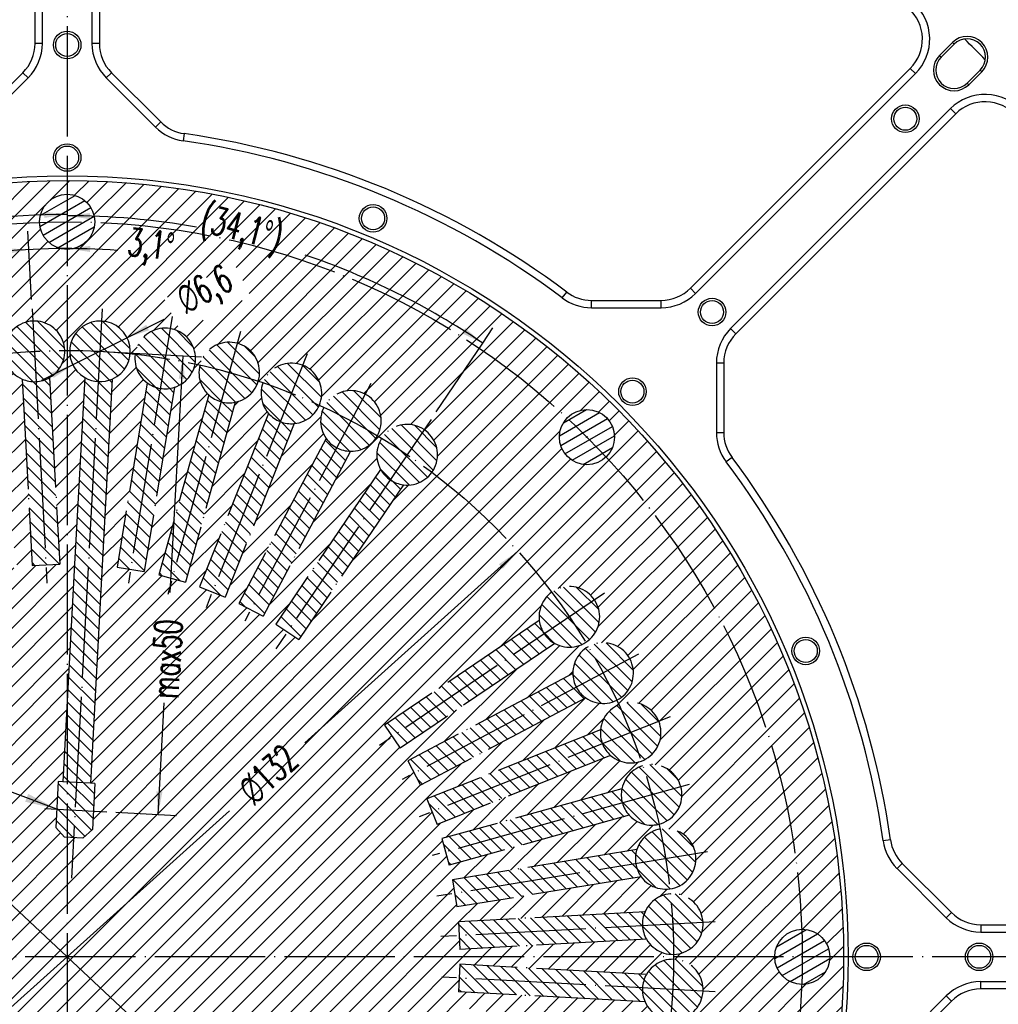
# Model space of a CAD drawing. Header units: inches. Extents: x -343 to 520, y -275 to 283.
# Tile 40 of 42: x 235 to 341, y 102 to 209. Entities that reach past the tile are written whole.
import ezdxf

# ---------------------------------------------------------------- set-up
doc = ezdxf.new("R2010")
doc.units = ezdxf.units.IN
doc.linetypes.add('DOT_CENTER', pattern=[14, 12, -1, 0, -1])
doc.layers.add('1', color=7, linetype='Continuous')
doc.styles.add('CONVERTER_12', font='txt.shx', dxfattribs={"width": 0.63})
doc.dimstyles.new('ME10_DIM_11', dxfattribs={"dimtxt": 3, "dimasz": 2.5, "dimexe": 2, "dimexo": 1, "dimgap": 1, "dimtad": 0, "dimdec": 1, "dimdsep": 46, "dimtxsty": 'CONVERTER_12', "dimsah": 1, "dimcen": 0.09, "dimclrd": 3, "dimclre": 3, "dimclrt": 3, "dimadec": 0, "dimazin": 0, "dimtfac": 1, "dimtdec": 4, "dimtix": 1, "dimtmove": 0, "dimatfit": 3, "dimfxl": 1, "dimtolj": 1, "dimtzin": 0, "dimarcsym": 0})
doc.dimstyles.new('ME10_DIM_12', dxfattribs={"dimtxt": 3, "dimasz": 2.5, "dimexe": 2, "dimexo": 1, "dimgap": 1, "dimtad": 0, "dimdsep": 46, "dimtxsty": 'CONVERTER_12', "dimsah": 1, "dimcen": 0.09, "dimclrd": 3, "dimclre": 3, "dimclrt": 3, "dimadec": 0, "dimazin": 0, "dimtfac": 1, "dimtdec": 4, "dimtix": 1, "dimtmove": 0, "dimatfit": 3, "dimfxl": 1, "dimtolj": 1, "dimtzin": 0, "dimarcsym": 0})
doc.dimstyles.new('ME10_DIM_13', dxfattribs={"dimtxt": 3, "dimasz": 2.5, "dimexe": 2, "dimexo": 1, "dimgap": 1, "dimtad": 0, "dimdsep": 46, "dimtxsty": 'CONVERTER_12', "dimsah": 1, "dimcen": 0.09, "dimclrd": 3, "dimclre": 3, "dimclrt": 3, "dimadec": 0, "dimazin": 0, "dimtfac": 1, "dimtdec": 4, "dimtix": 1, "dimtmove": 0, "dimatfit": 3, "dimfxl": 1, "dimtolj": 1, "dimtzin": 0, "dimarcsym": 0})
doc.dimstyles.new('ME10_DIM_14', dxfattribs={"dimtxt": 3, "dimasz": 2.5, "dimexe": 2, "dimexo": 1, "dimgap": 1, "dimtad": 0, "dimdsep": 46, "dimtxsty": 'CONVERTER_12', "dimsah": 1, "dimcen": 0.09, "dimclrd": 3, "dimclre": 3, "dimclrt": 3, "dimadec": 0, "dimazin": 0, "dimtfac": 1, "dimtdec": 4, "dimtix": 1, "dimtmove": 0, "dimatfit": 3, "dimfxl": 1, "dimtolj": 1, "dimtzin": 0, "dimarcsym": 0})
doc.dimstyles.get("Standard").update_dxf_attribs({"dimtxt": 0.18, "dimasz": 0.18, "dimexe": 0.18, "dimexo": 0.0625, "dimgap": 0.09, "dimtad": 0, "dimtih": 1, "dimtoh": 1, "dimdec": 4, "dimzin": 0, "dimdsep": 46, "dimtxsty": 'Standard', "dimcen": 0.09, "dimadec": 0, "dimazin": 0, "dimtfac": 1, "dimtdec": 4, "dimtofl": 0, "dimtmove": 0, "dimatfit": 3, "dimfxl": 1, "dimtolj": 1, "dimtzin": 0, "dimarcsym": 0})
pattern_1 = [(30, (0, 0), (-0.5, 0.8660254), [])]
pattern_2 = [(135, (0, 0), (-0.7071068, -0.7071068), [])]

# ---------------------------------------------------------------- blocks, each defined once
blk = doc.blocks.new('probe_card_E7018-96550__1', base_point=(109.13, 142.5))
at = {"color": 7, "linetype": 'Continuous'}
blk.add_arc((240, 107), 139.7, 44.3409, 45.6591, dxfattribs=at)
blk = doc.blocks.new('*D163')
at = {"layer": '1', "color": 3, "linetype": 'Continuous'}
blk.add_line((298.39, 52.32), (225.86, 120.24), dxfattribs=at)
blk = doc.blocks.new('*D164')
at = {"layer": '1', "color": 3, "linetype": 'Continuous'}
blk.add_line((237.26, 169.75), (250.55, 176.4), dxfattribs=at)
at = {"layer": '1', "color": 3}
for points in [[(248.61, 175.79), (248.9, 175.2), (246.52, 174.38)], [(238.53, 170.01), (238.24, 170.6), (240.62, 171.43)]]:
    blk.add_solid(points, dxfattribs=at)
at = {"layer": '1', "color": 3, "insert": (251.81, 175.52), "char_height": 3, "attachment_point": 7, "rotation": 26.5866, "line_spacing_factor": 0.60024, "style": 'CONVERTER_12'}
blk.add_mtext('\\C3; {\\Fgdt;n}\\C3;6,6', dxfattribs=at)
blk = doc.blocks.new('probecard_stiffener_1__3', base_point=(87.6, -45.4))
at = {"layer": '1', "linetype": 'Continuous'}
h = blk.add_hatch(dxfattribs=at)
h.set_pattern_fill('_USER', color=1, scale=1.5, angle=45, pattern_type=0)
h.set_pattern_definition([(45, (0, 0), (-1.06066, 1.06066), [])])
edge = h.paths.add_edge_path()
edge.add_arc((240, 107), 84.5, 0, 360)
h.paths.add_polyline_path([(218.581, 120.623), (228.481, 120.623), (228.481, 124.223), (218.581, 124.223)], flags=16)
h.paths.add_polyline_path([(212.72, 172.265), (223.324, 175.744), (221.865, 180.19), (211.261, 176.712)], flags=16)
h.paths.add_polyline_path([(252.329, 175.074), (259.962, 178.893), (258.19, 182.435), (250.557, 178.615)], flags=16)
edge = h.paths.add_edge_path(flags=16)
edge.add_arc((240, 27), 3, 0, 360)
edge = h.paths.add_edge_path(flags=16)
edge.add_arc((183.431, 50.431), 3, 0, 360)
edge = h.paths.add_edge_path(flags=16)
edge.add_arc((160, 107), 3, 0, 360)
edge = h.paths.add_edge_path(flags=16)
edge.add_arc((178.677, 82.597), 3.3, 0, 360)
edge = h.paths.add_edge_path(flags=16)
edge.add_arc((176.4, 89.362), 3.3, 0, 360)
edge = h.paths.add_edge_path(flags=16)
edge.add_arc((320, 107), 3, 0, 360)
edge = h.paths.add_edge_path(flags=16)
edge.add_arc((240, 187), 3, 0, 360)
edge = h.paths.add_edge_path(flags=16)
edge.add_arc((296.569, 163.569), 3, 0, 360)
edge = h.paths.add_edge_path(flags=16)
edge.add_line((203.775, 129.715), (205.457, 132.199))
edge.add_line((205.457, 132.199), (188.623, 143.596))
edge.add_arc((185.348, 144.002), 3.3, 352.93569, 658.86431)
edge.add_line((186.941, 141.112), (203.775, 129.715))
edge = h.paths.add_edge_path(flags=16)
edge.add_line((201.534, 125.669), (202.938, 128.321))
edge.add_line((202.938, 128.321), (184.971, 137.834))
edge.add_arc((181.671, 137.883), 3.3, 359.13569, 665.06431)
edge.add_line((183.567, 135.182), (201.534, 125.669))
edge = h.paths.add_edge_path(flags=16)
edge.add_line((199.743, 121.406), (200.852, 124.193))
edge.add_line((200.852, 124.193), (181.963, 131.71))
edge.add_arc((178.677, 131.403), 3.3, 5.33569, 311.26431)
edge.add_line((180.854, 128.923), (199.743, 121.406))
edge = h.paths.add_edge_path(flags=16)
edge.add_line((198.422, 116.974), (199.224, 119.865))
edge.add_line((199.224, 119.865), (179.634, 125.298))
edge.add_arc((176.4, 124.638), 3.3, 11.53569, 317.46431)
edge.add_line((178.832, 122.407), (198.422, 116.974))
edge = h.paths.add_edge_path(flags=16)
edge.add_line((197.588, 112.425), (198.073, 115.386))
edge.add_line((198.073, 115.386), (178.011, 118.671))
edge.add_arc((174.868, 117.666), 3.3, 17.73569, 323.66431)
edge.add_line((177.526, 115.711), (197.588, 112.425))
edge = h.paths.add_edge_path(flags=16)
edge.add_line((197.25, 107.813), (197.413, 110.809))
edge.add_line((197.413, 110.809), (177.113, 111.908))
edge.add_arc((174.097, 110.569), 3.3, 23.93569, 329.86431)
edge.add_line((176.951, 108.912), (197.25, 107.813))
edge = h.paths.add_edge_path(flags=16)
edge.add_line((197.413, 103.191), (197.25, 106.187))
edge.add_line((197.25, 106.187), (176.951, 105.088))
edge.add_arc((174.097, 103.431), 3.3, 30.13569, 336.06431)
edge.add_line((177.113, 102.092), (197.413, 103.191))
edge = h.paths.add_edge_path(flags=16)
edge.add_line((198.073, 98.614), (197.588, 101.575))
edge.add_line((197.588, 101.575), (177.526, 98.289))
edge.add_arc((174.868, 96.334), 3.3, 36.33569, 342.26431)
edge.add_line((178.011, 95.329), (198.073, 98.614))
edge = h.paths.add_edge_path(flags=16)
edge.add_line((199.224, 94.135), (198.422, 97.026))
edge.add_line((198.422, 97.026), (178.832, 91.593))
edge.add_arc((176.4, 89.362), 3.3, 42.53569, 348.46431)
edge.add_line((179.634, 88.702), (199.224, 94.135))
edge = h.paths.add_edge_path(flags=16)
edge.add_line((200.852, 89.807), (199.743, 92.594))
edge.add_line((199.743, 92.594), (180.854, 85.077))
edge.add_arc((178.677, 82.597), 3.3, 48.73569, 354.66431)
edge.add_line((181.963, 82.29), (200.852, 89.807))
edge = h.paths.add_edge_path(flags=16)
edge.add_line((202.938, 85.679), (201.534, 88.331))
edge.add_line((201.534, 88.331), (183.567, 78.818))
edge.add_arc((181.671, 76.117), 3.3, 54.93569, 360.86431)
edge.add_line((184.971, 76.166), (202.938, 85.679))
edge = h.paths.add_edge_path(flags=16)
edge.add_line((205.457, 81.801), (203.775, 84.285))
edge.add_line((203.775, 84.285), (186.941, 72.888))
edge.add_arc((185.348, 69.998), 3.3, 61.13569, 367.06431)
edge.add_line((188.623, 70.404), (205.457, 81.801))
edge = h.paths.add_edge_path(flags=16)
edge.add_line((217.285, 70.775), (214.801, 72.457))
edge.add_line((214.801, 72.457), (203.404, 55.623))
edge.add_arc((202.998, 52.348), 3.3, 82.93569, 388.86431)
edge.add_line((205.888, 53.941), (217.285, 70.775))
edge = h.paths.add_edge_path(flags=16)
edge.add_line((221.331, 68.534), (218.679, 69.938))
edge.add_line((218.679, 69.938), (209.166, 51.971))
edge.add_arc((209.117, 48.671), 3.3, 89.13569, 395.06431)
edge.add_line((211.818, 50.567), (221.331, 68.534))
edge = h.paths.add_edge_path(flags=16)
edge.add_line((214.801, 141.543), (217.285, 143.225))
edge.add_line((217.285, 143.225), (205.888, 160.059))
edge.add_arc((202.998, 161.652), 3.3, 331.13569, 637.06431)
edge.add_line((203.404, 158.377), (214.801, 141.543))
edge = h.paths.add_edge_path(flags=16)
edge.add_line((218.679, 144.062), (221.331, 145.466))
edge.add_line((221.331, 145.466), (211.818, 163.433))
edge.add_arc((209.117, 165.329), 3.3, 324.93569, 630.86431)
edge.add_line((209.166, 162.029), (218.679, 144.062))
edge = h.paths.add_edge_path(flags=16)
edge.add_line((222.807, 146.148), (225.594, 147.257))
edge.add_line((225.594, 147.257), (218.077, 166.146))
edge.add_arc((215.597, 168.323), 3.3, 318.73569, 624.66431)
edge.add_line((215.29, 165.037), (222.807, 146.148))
edge = h.paths.add_edge_path(flags=16)
edge.add_line((227.135, 147.776), (230.026, 148.578))
edge.add_line((230.026, 148.578), (224.593, 168.168))
edge.add_arc((222.362, 170.6), 3.3, 312.53569, 618.46431)
edge.add_line((221.702, 167.366), (227.135, 147.776))
edge = h.paths.add_edge_path(flags=16)
edge.add_line((231.614, 148.927), (234.575, 149.412))
edge.add_line((234.575, 149.412), (231.289, 169.474))
edge.add_arc((229.334, 172.132), 3.3, 306.33569, 612.26431)
edge.add_line((228.329, 168.989), (231.614, 148.927))
edge = h.paths.add_edge_path(flags=16)
edge.add_line((236.191, 149.587), (235.092, 169.887))
edge.add_arc((236.431, 172.903), 3.3, -59.86431, 246.06431, ccw=False)
edge.add_line((238.088, 170.049), (239.187, 149.75))
edge.add_line((239.187, 149.75), (236.191, 149.587))
edge = h.paths.add_edge_path(flags=16)
edge.add_line((243.025, 125.864), (242.525, 125.891))
edge.add_line((242.525, 125.891), (243.809, 149.587))
edge.add_line((243.809, 149.587), (244.908, 169.887))
edge.add_arc((243.569, 172.903), 3.3, 293.93569, 599.86431)
edge.add_line((241.912, 170.049), (240.813, 149.75))
edge.add_line((240.813, 149.75), (239.53, 126.053))
edge.add_line((239.53, 126.053), (239.03, 126.08))
edge.add_line((239.03, 126.08), (238.76, 121.088))
edge.add_line((238.76, 121.088), (239.704, 120.035))
edge.add_line((239.704, 120.035), (241.702, 119.927))
edge.add_line((241.702, 119.927), (242.754, 120.871))
edge.add_line((242.754, 120.871), (243.025, 125.864))
edge = h.paths.add_edge_path(flags=16)
edge.add_arc((250.666, 172.132), 3.3, 287.73569, 593.66431)
edge.add_line((248.711, 169.474), (245.425, 149.412))
edge.add_line((245.425, 149.412), (248.386, 148.927))
edge.add_line((248.386, 148.927), (251.671, 168.989))
edge = h.paths.add_edge_path(flags=16)
edge.add_arc((257.638, 170.6), 3.3, 281.53569, 587.46431)
edge.add_line((255.407, 168.168), (249.974, 148.578))
edge.add_line((249.974, 148.578), (252.865, 147.776))
edge.add_line((252.865, 147.776), (258.298, 167.366))
edge = h.paths.add_edge_path(flags=16)
edge.add_arc((264.403, 168.323), 3.3, 275.33569, 581.26431)
edge.add_line((261.923, 166.146), (254.406, 147.257))
edge.add_line((254.406, 147.257), (257.193, 146.148))
edge.add_line((257.193, 146.148), (264.71, 165.037))
edge = h.paths.add_edge_path(flags=16)
edge.add_arc((270.883, 165.329), 3.3, 269.13569, 575.06431)
edge.add_line((268.182, 163.433), (258.669, 145.466))
edge.add_line((258.669, 145.466), (261.321, 144.062))
edge.add_line((261.321, 144.062), (270.834, 162.029))
edge = h.paths.add_edge_path(flags=16)
edge.add_arc((277.002, 161.652), 3.3, 262.93569, 568.86431)
edge.add_line((274.112, 160.059), (262.715, 143.225))
edge.add_line((262.715, 143.225), (265.199, 141.543))
edge.add_line((265.199, 141.543), (276.596, 158.377))
edge = h.paths.add_edge_path(flags=16)
edge.add_line((225.594, 66.743), (222.807, 67.852))
edge.add_line((222.807, 67.852), (215.29, 48.963))
edge.add_arc((215.597, 45.677), 3.3, 95.33569, 401.26431)
edge.add_line((218.077, 47.854), (225.594, 66.743))
edge = h.paths.add_edge_path(flags=16)
edge.add_line((224.593, 45.832), (230.026, 65.422))
edge.add_line((230.026, 65.422), (227.135, 66.224))
edge.add_line((227.135, 66.224), (221.702, 46.634))
edge.add_arc((222.362, 43.4), 3.3, 101.53569, 407.46431)
edge = h.paths.add_edge_path(flags=16)
edge.add_line((231.289, 44.526), (234.575, 64.588))
edge.add_line((234.575, 64.588), (231.614, 65.073))
edge.add_line((231.614, 65.073), (228.329, 45.011))
edge.add_arc((229.334, 41.868), 3.3, 107.73569, 413.66431)
edge = h.paths.add_edge_path(flags=16)
edge.add_line((238.088, 43.951), (239.187, 64.25))
edge.add_line((239.187, 64.25), (236.191, 64.413))
edge.add_line((236.191, 64.413), (235.092, 44.113))
edge.add_arc((236.431, 41.097), 3.3, 113.93569, 419.86431)
edge = h.paths.add_edge_path(flags=16)
edge.add_line((244.908, 44.113), (243.809, 64.413))
edge.add_line((243.809, 64.413), (240.813, 64.25))
edge.add_line((240.813, 64.25), (241.912, 43.951))
edge.add_arc((243.569, 41.097), 3.3, 120.13569, 426.06431)
edge = h.paths.add_edge_path(flags=16)
edge.add_line((251.671, 45.011), (248.386, 65.073))
edge.add_line((248.386, 65.073), (245.425, 64.588))
edge.add_line((245.425, 64.588), (248.711, 44.526))
edge.add_arc((250.666, 41.868), 3.3, 126.33569, 432.26431)
edge = h.paths.add_edge_path(flags=16)
edge.add_line((258.298, 46.634), (252.865, 66.224))
edge.add_line((252.865, 66.224), (249.974, 65.422))
edge.add_line((249.974, 65.422), (255.407, 45.832))
edge.add_arc((257.638, 43.4), 3.3, 132.53569, 438.46431)
edge = h.paths.add_edge_path(flags=16)
edge.add_arc((264.403, 45.677), 3.3, 138.73569, 444.66431)
edge.add_line((264.71, 48.963), (257.193, 67.852))
edge.add_line((257.193, 67.852), (254.406, 66.743))
edge.add_line((254.406, 66.743), (261.923, 47.854))
edge = h.paths.add_edge_path(flags=16)
edge.add_arc((270.883, 48.671), 3.3, 144.93569, 450.86431)
edge.add_line((270.834, 51.971), (261.321, 69.938))
edge.add_line((261.321, 69.938), (258.669, 68.534))
edge.add_line((258.669, 68.534), (268.182, 50.567))
edge = h.paths.add_edge_path(flags=16)
edge.add_arc((277.002, 52.348), 3.3, 151.13569, 457.06431)
edge.add_line((276.596, 55.623), (265.199, 72.457))
edge.add_line((265.199, 72.457), (262.715, 70.775))
edge.add_line((262.715, 70.775), (274.112, 53.941))
edge = h.paths.add_edge_path(flags=16)
edge.add_arc((294.652, 69.998), 3.3, 172.93569, 478.86431)
edge.add_line((293.059, 72.888), (276.225, 84.285))
edge.add_line((276.225, 84.285), (274.543, 81.801))
edge.add_line((274.543, 81.801), (291.377, 70.404))
edge = h.paths.add_edge_path(flags=16)
edge.add_arc((298.329, 76.117), 3.3, 179.13569, 485.06431)
edge.add_line((296.433, 78.818), (278.466, 88.331))
edge.add_line((278.466, 88.331), (277.062, 85.679))
edge.add_line((277.062, 85.679), (295.029, 76.166))
edge = h.paths.add_edge_path(flags=16)
edge.add_arc((301.323, 82.597), 3.3, 185.33569, 491.26431)
edge.add_line((299.146, 85.077), (280.257, 92.594))
edge.add_line((280.257, 92.594), (279.148, 89.807))
edge.add_line((279.148, 89.807), (298.037, 82.29))
edge = h.paths.add_edge_path(flags=16)
edge.add_arc((303.6, 89.362), 3.3, 191.53569, 497.46431)
edge.add_line((301.168, 91.593), (281.578, 97.026))
edge.add_line((281.578, 97.026), (280.776, 94.135))
edge.add_line((280.776, 94.135), (300.366, 88.702))
edge = h.paths.add_edge_path(flags=16)
edge.add_arc((305.132, 96.334), 3.3, 197.73569, 503.66431)
edge.add_line((302.474, 98.289), (282.412, 101.575))
edge.add_line((282.412, 101.575), (281.927, 98.614))
edge.add_line((281.927, 98.614), (301.989, 95.329))
edge = h.paths.add_edge_path(flags=16)
edge.add_arc((305.903, 103.431), 3.3, 203.93569, 509.86431)
edge.add_line((303.049, 105.088), (282.75, 106.187))
edge.add_line((282.75, 106.187), (282.587, 103.191))
edge.add_line((282.587, 103.191), (302.887, 102.092))
edge = h.paths.add_edge_path(flags=16)
edge.add_arc((305.903, 110.569), 3.3, 210.13569, 516.06431)
edge.add_line((302.887, 111.908), (282.587, 110.809))
edge.add_line((282.587, 110.809), (282.75, 107.813))
edge.add_line((282.75, 107.813), (303.049, 108.912))
edge = h.paths.add_edge_path(flags=16)
edge.add_arc((305.132, 117.666), 3.3, 216.33569, 522.26431)
edge.add_line((301.989, 118.671), (281.927, 115.386))
edge.add_line((281.927, 115.386), (282.412, 112.425))
edge.add_line((282.412, 112.425), (302.474, 115.711))
edge = h.paths.add_edge_path(flags=16)
edge.add_arc((303.6, 124.638), 3.3, 222.53569, 528.46431)
edge.add_line((300.366, 125.298), (280.776, 119.865))
edge.add_line((280.776, 119.865), (281.578, 116.974))
edge.add_line((281.578, 116.974), (301.168, 122.407))
edge = h.paths.add_edge_path(flags=16)
edge.add_arc((301.323, 131.403), 3.3, 228.73569, 534.66431)
edge.add_line((298.037, 131.71), (279.148, 124.193))
edge.add_line((279.148, 124.193), (280.257, 121.406))
edge.add_line((280.257, 121.406), (299.146, 128.923))
edge = h.paths.add_edge_path(flags=16)
edge.add_arc((298.329, 137.883), 3.3, 234.93569, 540.86431)
edge.add_line((295.029, 137.834), (277.062, 128.321))
edge.add_line((277.062, 128.321), (278.466, 125.669))
edge.add_line((278.466, 125.669), (296.433, 135.182))
edge = h.paths.add_edge_path(flags=16)
edge.add_arc((294.652, 144.002), 3.3, 241.13569, 547.06431)
edge.add_line((291.377, 143.596), (274.543, 132.199))
edge.add_line((274.543, 132.199), (276.225, 129.715))
edge.add_line((276.225, 129.715), (293.059, 141.112))
h = blk.add_hatch(dxfattribs=at)
h.set_pattern_fill('_USER', color=1, angle=30, pattern_type=0)
h.set_pattern_definition(pattern_1)
edge = h.paths.add_edge_path()
edge.add_arc((240, 187), 3, 0, 360)
edge = h.paths.add_edge_path(flags=16)
edge.add_arc((240, 187), 0.05, 0, 360)
h = blk.add_hatch(dxfattribs=at)
h.set_pattern_fill('_USER', color=1, angle=135, pattern_type=0)
h.set_pattern_definition(pattern_2)
edge = h.paths.add_edge_path()
edge.add_arc((236.431, 172.903), 3.3, 246.06431, 300.13569)
edge.add_arc((236.431, 172.903), 3.3, 300.13569, 606.06431)
h = blk.add_hatch(dxfattribs=at)
h.set_pattern_fill('_USER', color=1, angle=135, pattern_type=0)
h.set_pattern_definition(pattern_2)
edge = h.paths.add_edge_path()
edge.add_arc((243.569, 172.903), 3.3, 239.86431, 293.93569)
edge.add_arc((243.569, 172.903), 3.3, 293.93569, 599.86431)
h = blk.add_hatch(dxfattribs=at)
h.set_pattern_fill('_USER', color=1, angle=135, pattern_type=0)
h.set_pattern_definition(pattern_2)
edge = h.paths.add_edge_path()
edge.add_arc((250.666, 172.132), 3.3, 233.66431, 287.73569)
edge.add_arc((250.666, 172.132), 3.3, 287.73569, 593.66431)
h = blk.add_hatch(dxfattribs=at)
h.set_pattern_fill('_USER', color=1, angle=135, pattern_type=0)
h.set_pattern_definition(pattern_2)
edge = h.paths.add_edge_path()
edge.add_arc((257.638, 170.6), 3.3, 227.46431, 281.53569)
edge.add_arc((257.638, 170.6), 3.3, 281.53569, 587.46431)
h = blk.add_hatch(dxfattribs=at)
h.set_pattern_fill('_USER', color=1, angle=135, pattern_type=0)
h.set_pattern_definition(pattern_2)
edge = h.paths.add_edge_path()
edge.add_arc((264.403, 168.323), 3.3, 221.26431, 275.33569)
edge.add_arc((264.403, 168.323), 3.3, 275.33569, 581.26431)
h = blk.add_hatch(dxfattribs=at)
h.set_pattern_fill('_USER', color=1, angle=135, pattern_type=0)
h.set_pattern_definition(pattern_2)
edge = h.paths.add_edge_path()
edge.add_line((238.088, 170.049), (239.187, 149.75))
edge.add_line((239.187, 149.75), (236.191, 149.587))
edge.add_line((236.191, 149.587), (235.092, 169.887))
edge.add_arc((236.431, 172.903), 3.3, 246.06431, 300.13569)
h = blk.add_hatch(dxfattribs=at)
h.set_pattern_fill('_USER', color=1, angle=135, pattern_type=0)
h.set_pattern_definition(pattern_2)
edge = h.paths.add_edge_path()
edge.add_line((244.908, 169.887), (243.809, 149.587))
edge.add_line((243.809, 149.587), (242.525, 125.891))
edge.add_line((242.525, 125.891), (239.53, 126.053))
edge.add_line((239.53, 126.053), (240.813, 149.75))
edge.add_line((240.813, 149.75), (241.912, 170.049))
edge.add_arc((243.569, 172.903), 3.3, 239.86431, 293.93569)
h = blk.add_hatch(dxfattribs=at)
h.set_pattern_fill('_USER', color=1, angle=135, pattern_type=0)
h.set_pattern_definition(pattern_2)
edge = h.paths.add_edge_path()
edge.add_line((251.671, 168.989), (248.386, 148.927))
edge.add_line((248.386, 148.927), (245.425, 149.412))
edge.add_line((245.425, 149.412), (248.711, 169.474))
edge.add_arc((250.666, 172.132), 3.3, 233.66431, 287.73569)
h = blk.add_hatch(dxfattribs=at)
h.set_pattern_fill('_USER', color=1, angle=135, pattern_type=0)
h.set_pattern_definition(pattern_2)
edge = h.paths.add_edge_path()
edge.add_arc((270.883, 165.329), 3.3, 215.06431, 269.13569)
edge.add_arc((270.883, 165.329), 3.3, 269.13569, 575.06431)
h = blk.add_hatch(dxfattribs=at)
h.set_pattern_fill('_USER', color=1, angle=135, pattern_type=0)
h.set_pattern_definition(pattern_2)
edge = h.paths.add_edge_path()
edge.add_line((258.298, 167.366), (252.865, 147.776))
edge.add_line((252.865, 147.776), (249.974, 148.578))
edge.add_line((249.974, 148.578), (255.407, 168.168))
edge.add_arc((257.638, 170.6), 3.3, 227.46431, 281.53569)
h = blk.add_hatch(dxfattribs=at)
h.set_pattern_fill('_USER', color=1, angle=135, pattern_type=0)
h.set_pattern_definition(pattern_2)
edge = h.paths.add_edge_path()
edge.add_arc((264.403, 168.323), 3.3, 221.26431, 275.33569)
edge.add_line((264.71, 165.037), (257.193, 146.148))
edge.add_line((257.193, 146.148), (254.406, 147.257))
edge.add_line((254.406, 147.257), (261.923, 166.146))
h = blk.add_hatch(dxfattribs=at)
h.set_pattern_fill('_USER', color=1, angle=30, pattern_type=0)
h.set_pattern_definition(pattern_1)
edge = h.paths.add_edge_path()
edge.add_arc((296.569, 163.569), 3, 0, 360)
edge = h.paths.add_edge_path(flags=16)
edge.add_arc((296.569, 163.569), 0.05, 0, 360)
h = blk.add_hatch(dxfattribs=at)
h.set_pattern_fill('_USER', color=1, angle=135, pattern_type=0)
h.set_pattern_definition(pattern_2)
edge = h.paths.add_edge_path()
edge.add_arc((277.002, 161.652), 3.3, 208.86431, 262.93569)
edge.add_arc((277.002, 161.652), 3.3, 262.93569, 568.86431)
h = blk.add_hatch(dxfattribs=at)
h.set_pattern_fill('_USER', color=1, angle=135, pattern_type=0)
h.set_pattern_definition(pattern_2)
edge = h.paths.add_edge_path()
edge.add_arc((270.883, 165.329), 3.3, 215.06431, 269.13569)
edge.add_line((270.834, 162.029), (261.321, 144.062))
edge.add_line((261.321, 144.062), (258.669, 145.466))
edge.add_line((258.669, 145.466), (268.182, 163.433))
h = blk.add_hatch(dxfattribs=at)
h.set_pattern_fill('_USER', color=1, angle=135, pattern_type=0)
h.set_pattern_definition(pattern_2)
edge = h.paths.add_edge_path()
edge.add_arc((277.002, 161.652), 3.3, 208.86431, 262.93569)
edge.add_line((276.596, 158.377), (265.199, 141.543))
edge.add_line((265.199, 141.543), (262.715, 143.225))
edge.add_line((262.715, 143.225), (274.112, 160.059))
h = blk.add_hatch(dxfattribs=at)
h.set_pattern_fill('_USER', color=1, angle=135, pattern_type=0)
h.set_pattern_definition(pattern_2)
edge = h.paths.add_edge_path()
edge.add_arc((294.652, 144.002), 3.3, 187.06431, 241.13569)
edge.add_arc((294.652, 144.002), 3.3, 241.13569, 547.06431)
h = blk.add_hatch(dxfattribs=at)
h.set_pattern_fill('_USER', color=1, angle=135, pattern_type=0)
h.set_pattern_definition(pattern_2)
edge = h.paths.add_edge_path()
edge.add_arc((294.652, 144.002), 3.3, 187.06431, 241.13569)
edge.add_line((293.059, 141.112), (276.225, 129.715))
edge.add_line((276.225, 129.715), (274.543, 132.199))
edge.add_line((274.543, 132.199), (291.377, 143.596))
h = blk.add_hatch(dxfattribs=at)
h.set_pattern_fill('_USER', color=1, angle=135, pattern_type=0)
h.set_pattern_definition(pattern_2)
edge = h.paths.add_edge_path()
edge.add_arc((298.329, 137.883), 3.3, 180.86431, 234.93569)
edge.add_arc((298.329, 137.883), 3.3, 234.93569, 540.86431)
h = blk.add_hatch(dxfattribs=at)
h.set_pattern_fill('_USER', color=1, angle=135, pattern_type=0)
h.set_pattern_definition(pattern_2)
edge = h.paths.add_edge_path()
edge.add_arc((298.329, 137.883), 3.3, 180.86431, 234.93569)
edge.add_line((296.433, 135.182), (278.466, 125.669))
edge.add_line((278.466, 125.669), (277.062, 128.321))
edge.add_line((277.062, 128.321), (295.029, 137.834))
h = blk.add_hatch(dxfattribs=at)
h.set_pattern_fill('_USER', color=1, angle=135, pattern_type=0)
h.set_pattern_definition(pattern_2)
edge = h.paths.add_edge_path()
edge.add_arc((301.323, 131.403), 3.3, 174.66431, 228.73569)
edge.add_arc((301.323, 131.403), 3.3, 228.73569, 534.66431)
h = blk.add_hatch(dxfattribs=at)
h.set_pattern_fill('_USER', color=1, angle=135, pattern_type=0)
h.set_pattern_definition(pattern_2)
edge = h.paths.add_edge_path()
edge.add_arc((301.323, 131.403), 3.3, 174.66431, 228.73569)
edge.add_line((299.146, 128.923), (280.257, 121.406))
edge.add_line((280.257, 121.406), (279.148, 124.193))
edge.add_line((279.148, 124.193), (298.037, 131.71))
h = blk.add_hatch(dxfattribs=at)
h.set_pattern_fill('_USER', color=1, angle=135, pattern_type=0)
h.set_pattern_definition(pattern_2)
edge = h.paths.add_edge_path()
edge.add_arc((303.6, 124.638), 3.3, 168.46431, 222.53569)
edge.add_arc((303.6, 124.638), 3.3, 222.53569, 528.46431)
h = blk.add_hatch(dxfattribs=at)
h.set_pattern_fill('_USER', color=1, angle=135, pattern_type=0)
h.set_pattern_definition(pattern_2)
h.paths.add_polyline_path([(239.53, 126.053), (239.03, 126.08), (238.76, 121.088), (239.704, 120.035), (241.702, 119.927), (242.754, 120.871), (243.025, 125.864), (242.525, 125.891)])
h = blk.add_hatch(dxfattribs=at)
h.set_pattern_fill('_USER', color=1, angle=135, pattern_type=0)
h.set_pattern_definition(pattern_2)
edge = h.paths.add_edge_path()
edge.add_arc((303.6, 124.638), 3.3, 168.46431, 222.53569)
edge.add_line((301.168, 122.407), (281.578, 116.974))
edge.add_line((281.578, 116.974), (280.776, 119.865))
edge.add_line((280.776, 119.865), (300.366, 125.298))
h = blk.add_hatch(dxfattribs=at)
h.set_pattern_fill('_USER', color=1, angle=135, pattern_type=0)
h.set_pattern_definition(pattern_2)
edge = h.paths.add_edge_path()
edge.add_arc((305.132, 117.666), 3.3, 162.26431, 216.33569)
edge.add_arc((305.132, 117.666), 3.3, 216.33569, 522.26431)
h = blk.add_hatch(dxfattribs=at)
h.set_pattern_fill('_USER', color=1, angle=135, pattern_type=0)
h.set_pattern_definition(pattern_2)
edge = h.paths.add_edge_path()
edge.add_arc((305.132, 117.666), 3.3, 162.26431, 216.33569)
edge.add_line((302.474, 115.711), (282.412, 112.425))
edge.add_line((282.412, 112.425), (281.927, 115.386))
edge.add_line((281.927, 115.386), (301.989, 118.671))
h = blk.add_hatch(dxfattribs=at)
h.set_pattern_fill('_USER', color=1, angle=135, pattern_type=0)
h.set_pattern_definition(pattern_2)
edge = h.paths.add_edge_path()
edge.add_arc((305.903, 110.569), 3.3, 156.06431, 210.13569)
edge.add_arc((305.903, 110.569), 3.3, 210.13569, 516.06431)
h = blk.add_hatch(dxfattribs=at)
h.set_pattern_fill('_USER', color=1, angle=135, pattern_type=0)
h.set_pattern_definition(pattern_2)
edge = h.paths.add_edge_path()
edge.add_arc((305.903, 110.569), 3.3, 156.06431, 210.13569)
edge.add_line((303.049, 108.912), (282.75, 107.813))
edge.add_line((282.75, 107.813), (282.587, 110.809))
edge.add_line((282.587, 110.809), (302.887, 111.908))
h = blk.add_hatch(dxfattribs=at)
h.set_pattern_fill('_USER', color=1, angle=30, pattern_type=0)
h.set_pattern_definition(pattern_1)
edge = h.paths.add_edge_path()
edge.add_arc((320, 107), 3, 0, 360)
edge = h.paths.add_edge_path(flags=16)
edge.add_arc((320, 107), 0.05, 0, 360)
h = blk.add_hatch(dxfattribs=at)
h.set_pattern_fill('_USER', color=1, angle=135, pattern_type=0)
h.set_pattern_definition(pattern_2)
edge = h.paths.add_edge_path()
edge.add_arc((305.903, 103.431), 3.3, 149.86431, 203.93569)
edge.add_line((302.887, 102.092), (282.587, 103.191))
edge.add_line((282.587, 103.191), (282.75, 106.187))
edge.add_line((282.75, 106.187), (303.049, 105.088))
h = blk.add_hatch(dxfattribs=at)
h.set_pattern_fill('_USER', color=1, angle=135, pattern_type=0)
h.set_pattern_definition(pattern_2)
edge = h.paths.add_edge_path()
edge.add_arc((305.903, 103.431), 3.3, 149.86431, 203.93569)
edge.add_arc((305.903, 103.431), 3.3, 203.93569, 509.86431)
at = {"color": 7, "linetype": 'Continuous'}
for p, q in [((236.5, 206.414), (236.5, 240.26)), ((237.3, 206.414), (237.3, 240.26)), ((242.7, 240.26), (242.7, 206.414)), ((243.5, 240.26), (243.5, 206.414)), ((336.343, 206.525), (334.929, 205.111)), ((335.106, 204.934), (336.52, 206.349)), ((307.821, 179.771), (331.754, 203.704)), ((229.824, 197.874), (235.182, 203.232)), ((230.39, 197.309), (235.748, 202.666)), ((244.252, 202.666), (249.61, 197.309)), ((244.818, 203.232), (250.176, 197.874)), ((308.387, 179.205), (332.32, 203.138)), ((339.349, 203.52), (337.934, 202.106)), ((338.111, 201.929), (339.525, 203.343)), ((336.138, 199.32), (312.205, 175.387)), ((336.704, 198.754), (312.771, 174.821)), ((297.062, 178.453), (304.639, 178.453)), ((297.062, 177.653), (304.639, 177.653)), ((310.653, 171.639), (310.653, 164.062)), ((311.453, 171.639), (311.453, 164.062)), ((330.874, 117.176), (336.232, 111.818)), ((330.309, 116.61), (335.666, 111.252)), ((339.414, 110.5), (373.26, 110.5)), ((339.414, 109.7), (373.26, 109.7)), ((339.414, 104.3), (373.26, 104.3)), ((373.26, 103.5), (339.414, 103.5)), ((335.666, 102.748), (330.309, 97.39)), ((336.232, 102.182), (330.874, 96.824))]:
    blk.add_line(p, q, dxfattribs=at)
at = {"color": 1, "linetype": 'Continuous'}
for p, q in [((237.3, 206.414), (236.5, 206.414)), ((243.5, 206.414), (242.7, 206.414)), ((336.52, 206.349), (336.343, 206.525)), ((334.929, 205.111), (335.106, 204.934)), ((331.754, 203.704), (332.32, 203.138)), ((235.182, 203.232), (235.748, 202.666)), ((244.252, 202.666), (244.818, 203.232)), ((339.349, 203.52), (339.525, 203.343)), ((337.934, 202.106), (338.111, 201.929)), ((336.138, 199.32), (336.704, 198.754)), ((249.61, 197.309), (250.176, 197.874)), ((252.725, 196.601), (252.613, 195.809)), ((293.879, 178.716), (294.359, 179.355)), ((308.387, 179.205), (307.821, 179.771)), ((297.062, 177.653), (297.062, 178.453)), ((304.639, 177.653), (304.639, 178.453)), ((312.771, 174.821), (312.205, 175.387)), ((310.653, 171.639), (311.453, 171.639)), ((310.653, 164.062), (311.453, 164.062)), ((312.355, 161.359), (311.716, 160.879)), ((329.601, 119.725), (328.809, 119.613)), ((330.874, 117.176), (330.309, 116.61)), ((336.232, 111.818), (335.666, 111.252)), ((339.414, 110.5), (339.414, 109.7)), ((339.414, 103.5), (339.414, 104.3)), ((335.666, 102.748), (336.232, 102.182))]:
    blk.add_line(p, q, dxfattribs=at)
at = {"color": 7, "linetype": 'Continuous'}
for centre, radius in [((240, 206.25), 1.5), ((240, 206.25), 1.25), ((331.217, 198.217), 1.5), ((331.217, 198.217), 1.25), ((240, 194), 1.5), ((240, 194), 1.25), ((240, 107), 85), ((240, 107), 84.5), ((240, 187), 3), ((273.293, 187.378), 1.5), ((273.293, 187.378), 1.25), ((310.18, 177.18), 1.5), ((310.18, 177.18), 1.25), ((301.518, 168.518), 1.5), ((301.518, 168.518), 1.25), ((296.569, 163.569), 3), ((320.378, 140.293), 1.5), ((320.378, 140.293), 1.25), ((320, 107), 3), ((327, 107), 1.5), ((327, 107), 1.25), ((339.25, 107), 1.5), ((339.25, 107), 1.25)]:
    blk.add_circle(centre, radius, dxfattribs=at)
at = {"color": 1, "linetype": 'Continuous'}
for centre in [(240, 187), (296.569, 163.569), (320, 107)]:
    blk.add_circle(centre, 0.05, dxfattribs=at)
at = {"color": 7, "linetype": 'Continuous'}
for centre, radius, start, end in [((240, 107), 152.4, 358.44446, 61.05554), ((328.572, 206.886), 4.5, 315, 48.43551), ((328.572, 206.886), 5.3, 315, 48.43551), ((337.934, 204.934), 2.25, 315, 135), ((337.934, 204.934), 2, 315, 135), ((232, 206.414), 4.5, 315, 0), ((232, 206.414), 5.3, 315, 0), ((248, 206.414), 5.3, 180, 225), ((248, 206.414), 4.5, 180, 225), ((336.52, 203.52), 2.25, 135, 315), ((336.52, 203.52), 2, 135, 315), ((339.886, 195.572), 5.3, 41.56449, 135), ((339.886, 195.572), 4.5, 41.56449, 135), ((253.358, 201.056), 5.3, 225, 261.91696), ((253.358, 201.056), 4.5, 225, 261.91696), ((240, 107), 90.5, 53.08304, 81.91696), ((240, 107), 89.7, 53.08304, 81.91696), ((297.062, 182.953), 4.5, 233.08304, 270), ((304.639, 182.953), 4.5, 270, 315), ((304.639, 182.953), 5.3, 270, 315), ((297.062, 182.953), 5.3, 233.08304, 270), ((315.953, 171.639), 5.3, 135, 180), ((315.953, 171.639), 4.5, 135, 180), ((315.953, 164.062), 5.3, 180, 216.91696), ((315.953, 164.062), 4.5, 180, 216.91696), ((240, 107), 89.7, 8.08304, 36.91696), ((240, 107), 90.5, 8.08304, 36.91696), ((334.056, 120.358), 5.3, 188.08304, 225), ((334.056, 120.358), 4.5, 188.08304, 225), ((339.414, 115), 4.5, 225, 270), ((339.414, 115), 5.3, 225, 270), ((339.414, 99), 5.3, 90, 135), ((339.414, 99), 4.5, 90, 135)]:
    blk.add_arc(centre, radius, start, end, dxfattribs=at)
at = {"layer": '1', "color": 1, "linetype": 'DOT_CENTER'}
for p, q in [((240, 264.689), (240, -53.459)), ((236.18, 177.527), (237.797, 147.672)), ((243.82, 177.527), (240.463, 115.552)), ((251.414, 176.702), (246.658, 147.659)), ((258.875, 175.061), (250.939, 146.446)), ((235.728, 172.862), (237.03, 172.939)), ((242.895, 172.937), (244.058, 172.879)), ((266.115, 172.625), (255.118, 144.99)), ((250.09, 172.224), (251.139, 172.057)), ((257.116, 170.742), (258.116, 170.469)), ((235.092, 169.887), (236.191, 149.587)), ((238.088, 170.049), (239.187, 149.75)), ((248.711, 169.474), (245.425, 149.412)), ((273.05, 169.42), (259.349, 143.545)), ((251.671, 168.989), (248.386, 148.927)), ((263.865, 168.534), (264.834, 168.154)), ((255.407, 168.168), (249.974, 148.578)), ((258.298, 167.366), (252.865, 147.776)), ((261.923, 166.146), (254.406, 147.257)), ((279.598, 165.486), (262.702, 140.53)), ((270.381, 165.592), (271.293, 165.114)), ((264.71, 165.037), (257.193, 146.148)), ((268.182, 163.433), (258.669, 145.466)), ((270.834, 162.029), (261.321, 144.062)), ((276.457, 162.017), (277.29, 161.459)), ((274.112, 160.059), (262.715, 143.225)), ((276.596, 158.377), (265.199, 141.543)), ((236.191, 149.587), (239.187, 149.75)), ((245.425, 149.412), (248.386, 148.927)), ((249.974, 148.578), (252.865, 147.776)), ((254.406, 147.257), (257.193, 146.148)), ((298.486, 146.598), (273.982, 130.008)), ((258.669, 145.466), (261.321, 144.062)), ((294.299, 144.518), (295.115, 143.325)), ((262.715, 143.225), (265.199, 141.543)), ((291.377, 143.596), (274.543, 132.199)), ((293.059, 141.112), (276.225, 129.715)), ((302.194, 139.93), (276.439, 126.293)), ((295.029, 137.834), (277.062, 128.321)), ((296.433, 135.182), (278.466, 125.669)), ((305.632, 133.118), (278.309, 122.245)), ((274.543, 132.199), (276.225, 129.715)), ((298.037, 131.71), (279.148, 124.193)), ((299.146, 128.923), (280.257, 121.406)), ((277.062, 128.321), (278.466, 125.669)), ((307.69, 125.772), (279.731, 118.019)), ((300.366, 125.298), (280.776, 119.865)), ((279.148, 124.193), (280.257, 121.406)), ((237.575, 123.155), (244.303, 122.79)), ((301.168, 122.407), (281.578, 116.974)), ((280.776, 119.865), (281.578, 116.974)), ((309.702, 118.414), (280.217, 113.586)), ((301.989, 118.671), (281.927, 115.386)), ((305.03, 118.274), (305.235, 117.059)), ((281.927, 115.386), (282.412, 112.425)), ((302.474, 115.711), (282.412, 112.425)), ((302.887, 111.908), (282.587, 110.809)), ((310.527, 110.82), (280.672, 109.203)), ((282.587, 110.809), (282.75, 107.813)), ((305.862, 111.272), (305.939, 109.97)), ((303.049, 108.912), (282.75, 107.813)), ((402.543, 107), (78.518, 107)), ((282.75, 106.187), (282.587, 103.191)), ((303.049, 105.088), (282.75, 106.187)), ((310.527, 103.18), (280.775, 104.792)), ((305.937, 104.105), (305.879, 102.942)), ((302.887, 102.092), (282.587, 103.191))]:
    blk.add_line(p, q, dxfattribs=at)
at = {"layer": '1', "color": 7, "linetype": 'Continuous'}
for p, q in [((241.912, 170.049), (240.813, 149.75)), ((244.908, 169.887), (243.809, 149.587)), ((240.813, 149.75), (239.53, 126.053)), ((243.809, 149.587), (242.525, 125.891)), ((239.03, 126.08), (238.76, 121.088)), ((239.53, 126.053), (239.03, 126.08)), ((242.525, 125.891), (239.53, 126.053)), ((243.025, 125.864), (242.525, 125.891)), ((243.025, 125.864), (242.754, 120.871)), ((239.704, 120.035), (238.76, 121.088)), ((241.702, 119.927), (239.704, 120.035)), ((242.754, 120.871), (241.702, 119.927))]:
    blk.add_line(p, q, dxfattribs=at)
at = {"layer": '1', "color": 1, "linetype": 'DOT_CENTER'}
blk.add_circle((240, 107), 80, dxfattribs=at)
for centre, start, end in [((236.431, 172.903), 300.13569, 246.06431), ((250.666, 172.132), 287.73569, 233.66431), ((257.638, 170.6), 281.53569, 227.46431), ((264.403, 168.323), 275.33569, 221.26431), ((236.431, 172.903), 246.06431, 300.13569), ((250.666, 172.132), 233.66431, 287.73569), ((270.883, 165.329), 269.13569, 215.06431), ((257.638, 170.6), 227.46431, 281.53569), ((264.403, 168.323), 221.26431, 275.33569), ((277.002, 161.652), 262.93569, 208.86431), ((270.883, 165.329), 215.06431, 269.13569), ((277.002, 161.652), 208.86431, 262.93569), ((294.652, 144.002), 241.13569, 187.06431), ((294.652, 144.002), 187.06431, 241.13569), ((298.329, 137.883), 234.93569, 180.86431), ((298.329, 137.883), 180.86431, 234.93569), ((301.323, 131.403), 228.73569, 174.66431), ((301.323, 131.403), 174.66431, 228.73569), ((303.6, 124.638), 222.53569, 168.46431), ((303.6, 124.638), 168.46431, 222.53569), ((305.132, 117.666), 216.33569, 162.26431), ((305.132, 117.666), 162.26431, 216.33569), ((305.903, 110.569), 210.13569, 156.06431), ((305.903, 110.569), 156.06431, 210.13569), ((305.903, 103.431), 203.93569, 149.86431), ((305.903, 103.431), 149.86431, 203.93569)]:
    blk.add_arc(centre, 3.3, start, end, dxfattribs=at)
at = {"layer": '1', "color": 7, "linetype": 'Continuous'}
for start, end in [(293.93569, 239.86431), (239.86431, 293.93569)]:
    blk.add_arc((243.569, 172.903), 3.3, start, end, dxfattribs=at)
at = {"layer": '1'}
for name in ['*D164', '*D163']:
    blk.add_blockref(name, (0, 0), dxfattribs=at)
blk = doc.blocks.new('*D166')
at = {"layer": '1', "color": 3, "linetype": 'Continuous'}
for p, q in [((244.57, 172.85), (254.61, 172.31)), ((251.21, 146.65), (252.61, 172.41)), ((249.9, 122.49), (250.56, 134.66)), ((245.3, 122.74), (251.9, 122.38))]:
    blk.add_line(p, q, dxfattribs=at)
at = {"layer": '1', "color": 3}
for points in [[(252.8, 169.9), (252.14, 169.94), (252.61, 172.41)], [(249.71, 125), (250.37, 124.97), (249.9, 122.49)]]:
    blk.add_solid(points, dxfattribs=at)
at = {"layer": '1', "color": 3, "insert": (252.09, 135.06), "char_height": 3, "attachment_point": 7, "rotation": 86.9, "line_spacing_factor": 0.60024, "style": 'CONVERTER_12'}
blk.add_mtext('\\C3;max\\C3;50', dxfattribs=at)
blk = doc.blocks.new('*D167')
at = {"layer": '1', "color": 3, "linetype": 'Continuous'}
for p, q in [((289.06, 151.15), (265.87, 130.29)), ((190.94, 62.85), (257.65, 122.89))]:
    blk.add_line(p, q, dxfattribs=at)
at = {"layer": '1', "color": 3}
for points in [[(287.42, 149.24), (286.98, 149.73), (289.06, 151.15)], [(192.58, 64.76), (193.02, 64.27), (190.94, 62.85)]]:
    blk.add_solid(points, dxfattribs=at)
at = {"layer": '1', "color": 3, "insert": (259.2, 122.26), "char_height": 3, "attachment_point": 7, "rotation": 41.9888, "line_spacing_factor": 0.60024, "style": 'CONVERTER_12'}
blk.add_mtext('\\C3; {\\Fgdt;n}\\C3;132', dxfattribs=at)
blk = doc.blocks.new('*D168')
at = {"layer": '1', "color": 3, "linetype": 'Continuous'}
for p, q in [((285.22, 173.79), (286.34, 175.45)), ((280.16, 166.31), (285.22, 173.79))]:
    blk.add_line(p, q, dxfattribs=at)
for start, end in [(79.96, 90), (55.9, 71.2569)]:
    blk.add_arc((240, 107), 80.66, start, end, dxfattribs=at)
at = {"layer": '1', "color": 3}
for points in [[(242.5, 187.95), (242.49, 187.29), (240, 187.66)], [(282.95, 174.88), (283.31, 175.44), (285.22, 173.79)]]:
    blk.add_solid(points, dxfattribs=at)
at = {"layer": '1', "color": 3, "insert": (254.09, 185.1), "char_height": 3, "attachment_point": 7, "rotation": 345.6084, "line_spacing_factor": 0.60024, "style": 'CONVERTER_12'}
blk.add_mtext('\\C3;(\\C3;34,1{\\Fgdt;~}\\C3;)', dxfattribs=at)
blk = doc.blocks.new('*D169')
at = {"layer": '1', "color": 3, "linetype": 'Continuous'}
for p, q in [((194.7, 173.91), (193.58, 175.57)), ((199.84, 166.31), (194.7, 173.91))]:
    blk.add_line(p, q, dxfattribs=at)
for start, end in [(90, 103.5902), (112.2778, 124.1)]:
    blk.add_arc((240, 107), 80.8, start, end, dxfattribs=at)
at = {"layer": '1', "color": 3}
for points in [[(237.51, 187.43), (237.5, 188.09), (240, 187.8)], [(196.61, 175.55), (196.97, 175), (194.7, 173.91)]]:
    blk.add_solid(points, dxfattribs=at)
at = {"layer": '1', "color": 3, "insert": (210.1, 180.66), "char_height": 3, "attachment_point": 7, "rotation": 17.934, "line_spacing_factor": 0.60024, "style": 'CONVERTER_12'}
blk.add_mtext('\\C3;(\\C3;34,1{\\Fgdt;~}\\C3;)', dxfattribs=at)
blk = doc.blocks.new('*D170')
at = {"layer": '1', "color": 3, "linetype": 'Continuous'}
for p, q in [((235.83, 183.98), (235.72, 185.98)), ((236.13, 178.53), (235.83, 183.98))]:
    blk.add_line(p, q, dxfattribs=at)
blk.add_arc((240, 107), 77.09, 85.8858, 95.8871, dxfattribs=at)
at = {"layer": '1', "color": 3}
for points in [[(242.51, 184.38), (242.49, 183.72), (240, 184.09)], [(233.36, 183.48), (233.31, 184.13), (235.83, 183.98)]]:
    blk.add_solid(points, dxfattribs=at)
at = {"layer": '1', "color": 3, "insert": (246.37, 182.47), "char_height": 3, "attachment_point": 7, "rotation": 353.3865, "line_spacing_factor": 0.60024, "style": 'CONVERTER_12'}
blk.add_mtext('3,1{\\Fgdt;~}', dxfattribs=at)
blk = doc.blocks.new('probe_card_stiffener_E7018-24155__4', base_point=(87.6, -45.4))
at = {"layer": '1', "color": 1, "linetype": 'DOT_CENTER'}
blk.add_circle((240, 107), 66, dxfattribs=at)
blk.add_blockref('probecard_stiffener_1__3', (87.6, -45.4))
at = {"layer": '1'}
blk.add_blockref('*D167', (0, 0), dxfattribs=at)
dim = blk.add_linear_dim(base=(249.9, 122.49), p1=(243.57, 172.9), p2=(244.3, 122.79), angle=86.9, dimstyle='ME10_DIM_11', override={"dimpost": 'max<>'}, dxfattribs=at)
dim.commit()
dim.dimension.update_dxf_attribs({"geometry": '*D166', "text_midpoint": (250.89, 140.66), "text_rotation": 86.9})
blk = doc.blocks.new('probe_card_stiffner_assy_E7018-64155__5', base_point=(87.6, -45.4))
blk.add_blockref('probe_card_stiffener_E7018-24155__4', (87.6, -45.4))
blk = doc.blocks.new('probe_card_assy__6', base_point=(87.6, -45.4))
for name, p in [('probe_card_stiffner_assy_E7018-64155__5', (87.6, -45.4)), ('probe_card_E7018-96550__1', (109.13, 142.5))]:
    blk.add_blockref(name, p)
blk = doc.blocks.new('front2', base_point=(240, 107))
at = {"layer": '1', "color": 3}
blk.add_solid([(235.429, 123.879), (235.751, 124.742), (238.868, 123.085)], dxfattribs=at)
blk.add_blockref('probe_card_assy__6', (87.6, -45.4))
at = {"layer": '1'}
for base, p1, p2, dimstyle, picture, middle in [((263.65, 184.114), (279.598, 165.486), (240, 187.659), 'ME10_DIM_12', '*D168', (260.007, 184.971)), ((216.308, 184.251), (240, 187.802), (200.402, 165.486), 'ME10_DIM_13', '*D169', (215.169, 183.722))]:
    dim = blk.add_angular_dim_3p(base=base, center=(240, 107), p1=p1, p2=p2, dimstyle=dimstyle, override={"dimpost": '(<>)'}, dxfattribs=at)
    dim.commit()
    dim.dimension.update_dxf_attribs({"geometry": picture, "text_midpoint": middle})
dim = blk.add_angular_dim_3p(base=(237.915, 184.064), center=(240, 107), p1=(240, 184.092), p2=(236.18, 177.527), dimstyle='ME10_DIM_14', dxfattribs=at)
dim.commit()
dim.dimension.update_dxf_attribs({"geometry": '*D170', "text_midpoint": (248.875, 183.543)})
at = {"layer": '1', "color": 3, "linetype": 'Continuous', "has_arrowhead": 0}
blk.add_leader([(238.868, 123.085), (100.901, 174.684)], dimstyle='Standard', dxfattribs=at)
blk = doc.blocks.new('1')
blk.add_blockref('front2', (240, 107))

msp = doc.modelspace()

# ---------------------------------------------------------------- block references
at = {"layer": '1'}
msp.add_blockref('1', (0, 0), dxfattribs=at)

doc.saveas('drawing.dxf')
